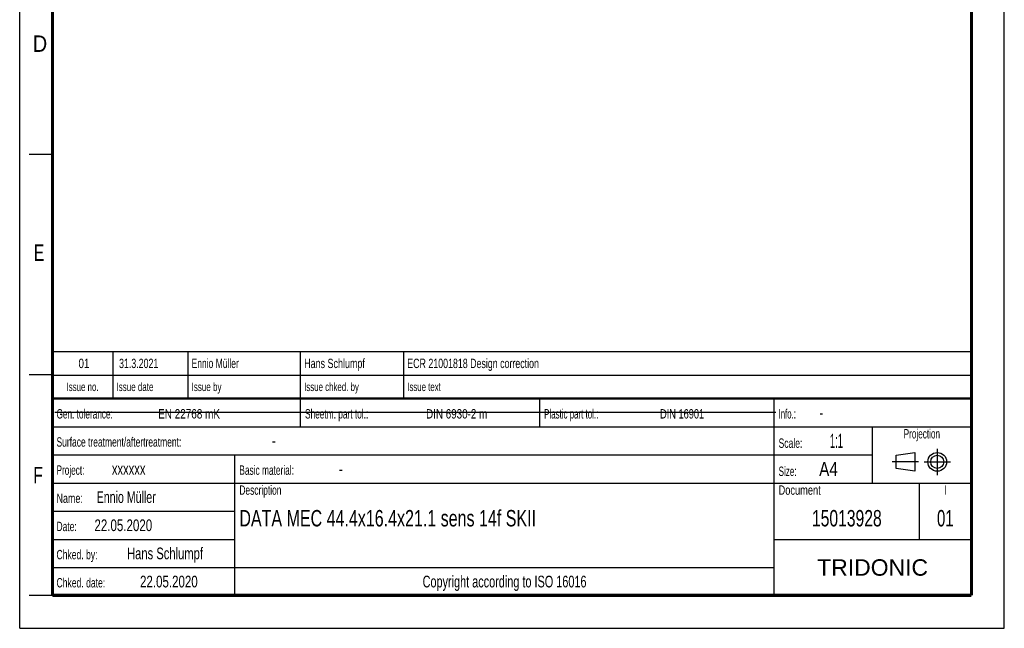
# Model space of a CAD drawing. Header units: millimetres. Extents: x 0 to 210, y 0 to 297.
# Tile 1 of 3: x 0 to 210, y 0 to 130. Entities that reach past the tile are written whole.
import ezdxf
from ezdxf.enums import TextEntityAlignment as Align

# ---------------------------------------------------------------- set-up
doc = ezdxf.new("R2010")
doc.units = ezdxf.units.MM
doc.header["$LTSCALE"] = 19.36
doc.linetypes.add('CENTER', pattern=[0.6, 0.375, -0.075, 0.075, -0.075])
doc.layers.get('0').update_dxf_attribs({"linetype": 'CONTINUOUS'})
doc.layers.add('DEFAULT_1', color=7, linetype='CENTER')
doc.layers.add('Z_NOTICE', color=7, linetype='CONTINUOUS')
doc.styles.add('TEXTSTYLE_2', font='txt', dxfattribs={"width": 0.75})
doc.styles.add('TEXTSTYLE_5', font='arial.ttf')

# ---------------------------------------------------------------- blocks, each defined once
blk = doc.blocks.new('PROJEKTIONSMETHODE_BL0', base_point=(192.31, 35.47))
at = {"color": 2, "linetype": 'CONTINUOUS'}
for p, q in [((186.91, 36.87), (190.91, 37.47)), ((186.91, 34.07), (186.91, 36.87)), ((190.91, 37.47), (190.91, 33.47)), ((190.91, 33.47), (186.91, 34.07))]:
    blk.add_line(p, q, dxfattribs=at)
for radius in [2, 1.4]:
    blk.add_circle((195.71, 35.47), radius, dxfattribs=at)
at = {"layer": 'DEFAULT_1', "color": 2, "linetype": 'CENTER'}
for p, q in [((195.71, 38.27), (195.71, 32.67)), ((191.71, 35.47), (186.11, 35.47)), ((192.91, 35.47), (198.5, 35.47))]:
    blk.add_line(p, q, dxfattribs=at)

msp = doc.modelspace()

# ---------------------------------------------------------------- linework, layer by layer
at = {"color": 2, "linetype": 'CONTINUOUS'}
for p, q in [((0, 0), (0, 297)), ((210, 0), (210, 297)), ((7, 101), (2, 101)), ((6.9136, 48.9602), (6.9136, 58.9602)), ((6.9136, 58.9602), (202.9136, 58.9602)), ((19.9136, 48.9602), (19.9136, 58.9602)), ((35.9136, 48.9602), (35.9136, 58.9602)), ((59.9136, 48.9602), (59.9136, 58.9602)), ((81.9136, 48.9602), (81.9136, 58.9602)), ((202.9136, 48.9602), (202.9136, 58.9602)), ((7, 54), (2, 54)), ((6.9136, 53.9602), (202.9136, 53.9602)), ((6.9135, 6.9601), (6.9135, 48.9601)), ((6.9135, 48.9601), (202.9135, 48.9601)), ((6.9136, 48.9602), (202.9136, 48.9602)), ((59.9135, 42.9601), (59.9135, 48.9601)), ((110.9135, 42.9601), (110.9135, 48.9601)), ((160.9135, 6.9601), (160.9135, 48.9601)), ((202.9135, 6.9601), (202.9135, 48.9601)), ((6.9135, 42.9601), (202.9135, 42.9601)), ((181.9135, 30.9601), (181.9135, 42.9601)), ((6.9135, 36.9601), (181.9135, 36.9601)), ((45.9135, 6.9601), (45.9135, 36.9601)), ((6.9135, 30.9601), (202.9135, 30.9601)), ((191.9135, 18.9601), (191.9135, 30.9601)), ((6.9135, 24.9601), (45.9135, 24.9601)), ((6.9135, 18.9601), (45.9135, 18.9601)), ((160.9135, 18.9601), (202.9135, 18.9601)), ((6.9135, 12.9601), (160.9135, 12.9601)), ((7, 7), (2, 7)), ((6.9135, 6.9601), (202.9135, 6.9601)), ((0, 0), (210, 0))]:
    msp.add_line(p, q, dxfattribs=at)
at = {"color": 7, "linetype": 'CONTINUOUS'}
msp.add_line((7.4681, 46.0424), (161.2681, 46.0424), dxfattribs=at)
for points, const_width in [([(7, 7), (7, 290)], 0.7), ([(203, 7), (203, 290)], 0.7), ([(7, 49), (203, 49)], 0.5), ([(7, 7), (203, 7)], 0.7)]:
    msp.add_lwpolyline(points, dxfattribs=dict(at, const_width=const_width))

# ---------------------------------------------------------------- block references
at = {"color": 2, "linetype": 'CONTINUOUS'}
msp.add_blockref('PROJEKTIONSMETHODE_BL0', (192.3051, 35.4697), dxfattribs=at)

# ---------------------------------------------------------------- texts
at = {"color": 5, "linetype": 'CONTINUOUS', "style": 'TEXTSTYLE_2'}
for s, width, p in [('D', 0.904762, (2.8073, 122.8572)), ('E', 0.714286, (3.0025, 78.3025)), ('F', 0.714286, (2.9222, 30.897))]:
    msp.add_text(s, height=3.5, dxfattribs=dict(at, width=width)).set_placement(p)
at = {"layer": 'Z_NOTICE', "color": 5, "linetype": 'CONTINUOUS', "style": 'TEXTSTYLE_2'}
for s, height, width, p in [(' 01', 2, 0.777778, (13.4136, 55.4602)), ('Issue no.', 1.8, 0.698413, (13.4136, 50.5602)), ('Projection', 2, 0.652381, (192.4135, 40.4601)), ('I', 2, 0.642857, (197.4135, 28.4601)), ('Copyright according to ISO 16016', 2.5, 0.694196, (103.4135, 8.7101))]:
    msp.add_text(s, height=height, dxfattribs=dict(at, width=width)).set_placement(p, align=Align.CENTER)
for s, height, width, p in [(' 31.3.2021', 2, 0.704762, (20.6636, 55.4602)), ('Ennio Müller', 2, 0.677579, (36.6636, 55.4602)), ('Hans Schlumpf', 2, 0.714286, (60.6636, 55.4602)), ('ECR 21001818 Design correction', 2, 0.704762, (82.6636, 55.4602)), ('Issue date ', 1.8, 0.707792, (20.6636, 50.5602)), ('Issue by ', 1.8, 0.71164, (36.6636, 50.5602)), ('Issue chked. by', 1.8, 0.698413, (60.6636, 50.5602)), ('Issue text ', 1.8, 0.694805, (82.6636, 50.5602)), ('Gen. tolerance:', 2, 0.657143, (7.851, 44.7101)), ('EN 22768 mK', 2, 0.792208, (29.5296, 44.7101)), ('Sheetm. part tol.:', 2, 0.662698, (60.851, 44.7101)), ('DIN 6930-2 m', 2, 0.78373, (86.6725, 44.7101)), ('Plastic part tol.:', 2, 0.632275, (111.851, 44.7101)), ('DIN 16901', 2, 0.73545, (136.5772, 44.7101)), ('Info.: ', 2, 0.622449, (161.851, 44.7101)), ('-', 2.5, 0.714286, (170.5653, 44.7101)), ('Surface treatment/aftertreatment: ', 2, 0.67577, (7.851, 38.7101)), ('Scale:  ', 2, 0.684524, (161.851, 38.4601)), ('1:1', 3, 0.5, (172.8034, 38.4601)), ('-', 2.5, 0.714286, (53.8034, 38.7101)), ('Project: ', 2, 0.656085, (7.851, 32.7101)), ('xxxxxx', 2.5, 0.714286, (19.6606, 32.7101)), ('Basic material: ', 2, 0.66369, (46.851, 32.7101)), ('-', 2.5, 0.714286, (68.0891, 32.7101)), ('Size: ', 2, 0.646825, (161.851, 32.4601)), (' A4', 3, 0.809524, (169.613, 32.4601)), ('Ennio Müller', 2.5, 0.677579, (16.4225, 26.7101)), ('Description', 2, 0.670996, (46.851, 28.4601)), ('Document', 2, 0.738095, (161.851, 28.4601)), ('Name: ', 2, 0.714286, (7.851, 26.7101)), ('22.05.2020', 2.5, 0.735714, (15.9463, 20.7101)), ('Date: ', 2, 0.674603, (7.851, 20.7101)), ('Chked. by: ', 2, 0.683983, (7.851, 14.7101)), ('Hans Schlumpf', 2.5, 0.714286, (22.8987, 14.7101)), ('Chked. date: ', 2, 0.684982, (7.851, 8.7101)), ('22.05.2020', 2.5, 0.735714, (25.6606, 8.7101))]:
    msp.add_text(s, height=height, dxfattribs=dict(at, width=width)).set_placement(p)
at = {"layer": 'Z_NOTICE', "color": 7, "linetype": 'CONTINUOUS', "style": 'TEXTSTYLE_2', "width": 0.730373}
msp.add_text('DATA MEC 44.4x16.4x21.1 sens 14f SKII', height=3.5, dxfattribs=at).set_placement((46.851, 21.7101))
at = {"layer": 'Z_NOTICE', "color": 7, "linetype": 'CONTINUOUS', "style": 'TEXTSTYLE_2'}
for s, width, p in [('15013928', 0.714286, (176.4135, 21.7101)), ('01', 0.678571, (197.4135, 21.7101))]:
    msp.add_text(s, height=3.5, dxfattribs=dict(at, width=width)).set_placement(p, align=Align.CENTER)
at = {"layer": 'Z_NOTICE', "color": 5, "linetype": 'CONTINUOUS', "style": 'TEXTSTYLE_5'}
msp.add_text('TRIDONIC', height=3.5, dxfattribs=at).set_placement((181.9135, 11.2101), align=Align.CENTER)

doc.saveas('drawing.dxf')
